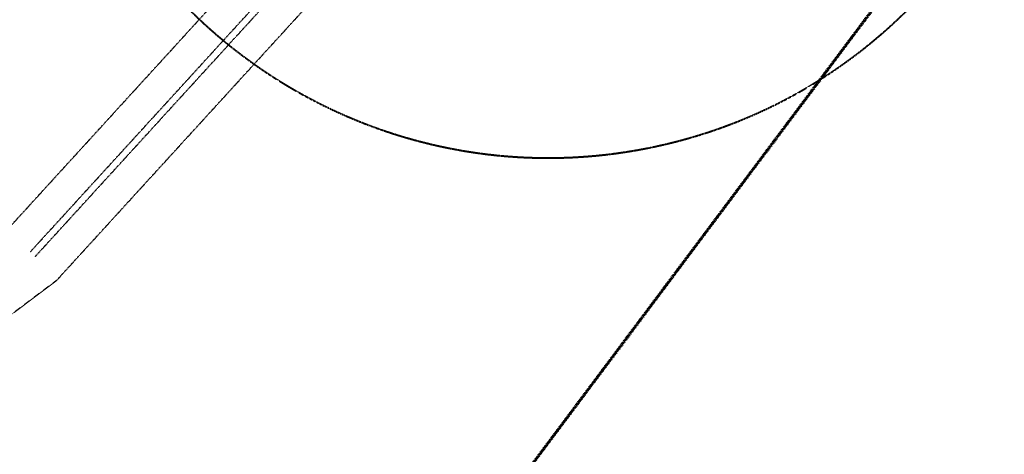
# Model space of a CAD drawing. Header units: millimetres. Extents: x -115268 to 140687, y -37779 to 24471.
# Tile 19 of 256: x -36669 to -22173, y -17413 to -11015. Entities that reach past the tile are written whole.
import ezdxf

# ---------------------------------------------------------------- set-up
doc = ezdxf.new("R2010")
doc.units = ezdxf.units.MM
for name, pattern in [('DASHED', [19.05, 12.7, -6.35]), ('DGN Style 4', [49.53166, 24.750361, -12.375181, 0.030938, -12.375181]), ('PRGP01_1-500', [5.1, 3, -0.8, 0.5, -0.8])]:
    doc.linetypes.add(name, pattern=pattern)
doc.layers.get('0').update_dxf_attribs({"lineweight": 9})
doc.layers.add('A_CIENKA', color=7, linetype='Continuous', lineweight=9)
doc.layers.add('WYMIARY', color=7, linetype='Continuous')

msp = doc.modelspace()

# ---------------------------------------------------------------- linework, layer by layer
at = {"color": 1, "linetype": 'PRGP01_1-500', "lineweight": 70, "ltscale": 0.5}
msp.add_lwpolyline([(-21242.42432, -7035.55112), (-28320.4075, -717.25702), (-41081.85521, -14744.57781), (-37054.27804, -18427.47974), (-32094.80495, -21529.5441), (-21242.42432, -7035.55112)], dxfattribs=at)
at = {"color": 242, "linetype": 'DGN Style 4', "lineweight": 25, "ltscale": 0.02, "true_color": 0xcd2027}
for points in [[(-36512.08332, -14432.2693), (-29217.28602, -6444.50743), (-28349.52386, -4751.31752)], [(-36438.24224, -14499.70442), (-29134.40609, -6502.04506), (-28260.53059, -4796.9267)]]:
    msp.add_lwpolyline(points, dxfattribs=at)
at = {"layer": 'A_CIENKA', "color": 1, "linetype": 'DGN Style 4', "lineweight": 30, "ltscale": 0.02, "true_color": 0xff0000}
for points in [[(-36826.75152, -14078.87274), (-29607.02716, -6174.48152), (-28767.79226, -4536.9544)], [(-36129.20539, -14857.32933), (-28744.66495, -6772.07097), (-27842.26219, -5011.28983)]]:
    msp.add_lwpolyline(points, dxfattribs=at)
at = {"layer": 'A_CIENKA', "color": 240, "linetype": 'DASHED', "lineweight": 30, "ltscale": 0.01, "true_color": 0xed1f24}
msp.add_lwpolyline([(-36129.20539, -14857.32933), (-37761.07524, -16082.63477), (-38339.70465, -16539.97783), (-38660.81713, -16832.4973)], dxfattribs=at)
at = {"layer": 'WYMIARY', "color": 180, "linetype": 'DASHED', "lineweight": 40, "ltscale": 0.1, "true_color": 0x3413ec}
msp.add_arc((-28883.74606, -5548.57624), 7500, 13.024316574, 11.331864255, dxfattribs=at)

doc.saveas('drawing.dxf')
